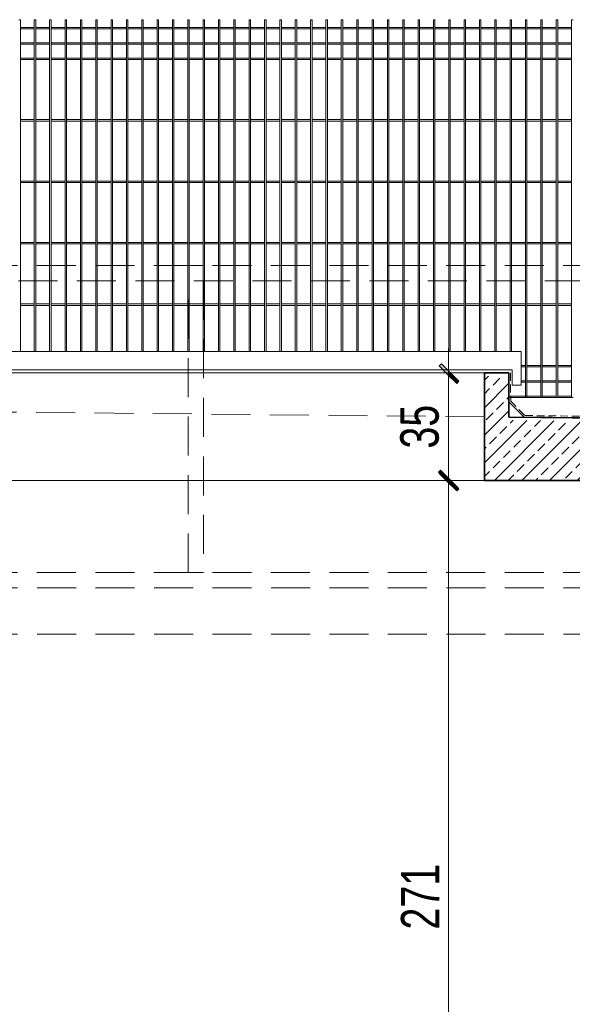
# Model space of a CAD drawing. Header units: millimetres. Extents: x 14041 to 23361, y -6349 to 12956.
# Tile 46 of 106: x 20230 to 20410, y 6334 to 6654. Entities that reach past the tile are written whole.
import ezdxf

# ---------------------------------------------------------------- set-up
doc = ezdxf.new("R2010")
doc.units = ezdxf.units.MM
doc.linetypes.add('DASHED', pattern=[19.05, 12.7, -6.35])
doc.linetypes.add('KRESKOWA', pattern=[19.05, 12.7, -6.35])
for name, color, linetype, lineweight in [('A-izolacje', 7, 'KRESKOWA', 30), ('A-ogrodzenie', 6, 'Continuous', 9), ('A-stolarka', 5, 'Continuous', 15), ('A-wyburzenia', 92, 'DASHED', 5), ('A-WYMIARY', 7, 'Continuous', 9), ('A-wypełnienie', 252, 'Continuous', 9), ('A-ściany projektowane', 5, 'Continuous', 35)]:
    doc.layers.add(name, color=color, linetype=linetype, lineweight=lineweight)
doc.styles.add('WYMIARY', font='swisscl.ttf')
doc.dimstyles.new('G 50', dxfattribs={"dimtxt": 12.5, "dimasz": 1, "dimexe": 1.25, "dimexo": 0.625, "dimgap": 3, "dimtad": 1, "dimdec": 1, "dimrnd": 0.5, "dimzin": 9, "dimtxsty": 'WYMIARY', "dimblk": 'W', "dimcen": 2, "dimse1": 1, "dimse2": 1, "dimclrd": 256, "dimclrt": 7, "dimadec": 0, "dimazin": 0, "dimtm": 1e-09, "dimtfac": 1, "dimtdec": 1, "dimtmove": 0, "dimatfit": 0, "dimldrblk": 'W', "dimfxl": 0, "dimlwd": 9, "dimarcsym": 0})

# ---------------------------------------------------------------- blocks, each defined once
blk = doc.blocks.new('W')
at = {"layer": 'A-WYMIARY'}
h = blk.add_hatch(color=256, dxfattribs=at)
h.paths.add_polyline_path([(0, 0.76), (0, 0), (0.65, 0), (2.98, 2.33), (2.27, 3.04)])
h.paths.add_polyline_path([(-0.56, 0.21), (-0.76, 0), (0, 0), (0, 0.76)])
h.paths.add_polyline_path([(0, -0.65), (0.15, -0.5), (0.65, 0), (0, 0)])
h.paths.add_polyline_path([(0, 0), (-0.76, 0), (-3.39, -2.62), (-2.68, -3.33), (0, -0.65)])
blk.add_hatch(color=256, dxfattribs=at).paths.add_polyline_path([(-0.76, 0), (-3.39, -2.62), (-2.68, -3.33), (0, -0.65), (0, 0)])
for p, q in [((0, -7), (0, 7)), ((-8, 0), (8, 0)), ((-0.56, 0.21), (-3.39, -2.62)), ((-0.56, 0.21), (2.27, 3.04)), ((0.15, -0.5), (2.98, 2.33)), ((2.27, 3.04), (2.98, 2.33)), ((-3.39, -2.62), (-2.68, -3.33)), ((0.15, -0.5), (-2.68, -3.33))]:
    blk.add_line(p, q, dxfattribs=at)
blk = doc.blocks.new('*D1315')
at = {"layer": 'A-WYMIARY', "lineweight": 9, "ltscale": 2}
blk.add_line((20369.55, 6234.38), (20369.55, 6503.38), dxfattribs=at)
at = {"layer": 'Defpoints', "color": 0}
for p in [(20369.55, 6504.38), (20399.36, 6504.38), (20399.36, 6233.38)]:
    blk.add_point(p, dxfattribs=at)
at = {"layer": 'A-WYMIARY', "linetype": 'ByBlock', "lineweight": 9}
for p, rotation in [((20369.55, 6504.38), 90), ((20369.55, 6233.38), 270)]:
    blk.add_blockref('W', p, dxfattribs=dict(at, rotation=rotation))
at = {"layer": 'A-WYMIARY', "color": 7, "ltscale": 2, "insert": (20360.28, 6368.88), "char_height": 12.5, "attachment_point": 5, "rotation": 90, "style": 'WYMIARY'}
blk.add_mtext('271', dxfattribs=at)
blk = doc.blocks.new('*D1376')
at = {"layer": 'A-WYMIARY', "lineweight": 9, "ltscale": 2}
blk.add_line((20369.55, 6538.38), (20369.55, 6505.38), dxfattribs=at)
at = {"layer": 'Defpoints', "color": 0}
for p in [(20381.2, 6539.38), (20369.55, 6504.38), (20381.2, 6504.38)]:
    blk.add_point(p, dxfattribs=at)
at = {"layer": 'A-WYMIARY', "linetype": 'ByBlock', "lineweight": 9}
for p, rotation in [((20369.55, 6539.38), 90), ((20369.55, 6504.38), 270)]:
    blk.add_blockref('W', p, dxfattribs=dict(at, rotation=rotation))
at = {"layer": 'A-WYMIARY', "color": 7, "ltscale": 2, "insert": (20360.14, 6521.88), "char_height": 12.5, "attachment_point": 5, "rotation": 90, "style": 'WYMIARY'}
blk.add_mtext('35', dxfattribs=at)

msp = doc.modelspace()

# ---------------------------------------------------------------- hatches: boundary and pattern name
at = {"layer": 'A-wypełnienie', "ltscale": 2, "transparency": 33554687}
h = msp.add_hatch(dxfattribs=at)
h.set_pattern_fill('ANSI33', color=253)
h.set_pattern_definition([(45, (715.008, 0), (-4.490128, 4.490128), []), (45, (719.498, 0), (-4.490128, 4.490128), [3.175, -1.5875])])
h.paths.add_polyline_path([(20431.2, 6224.49), (20431.2, 6116.38), (20441.2, 6116.38), (20441.2, 6523.48), (20431.22, 6523.38), (20389.2, 6524), (20389.2, 6538.38), (20381.2, 6538.38), (20381.2, 6504.38), (20431.2, 6504.38)])
h.paths.add_polyline_path([(20451.2, 6214.38), (20451.2, 6523.38), (20441.2, 6523.48), (20441.2, 6116.38), (20451.2, 6116.38), (20451.2, 6199.38)])
h.paths.add_polyline_path([(20466.2, 6116.38), (20441.2, 6116.38), (20441.2, 6076.38), (20466.2, 6076.38)])
h.paths.add_polyline_path([(20441.2, 6076.38), (20441.2, 6116.38), (20416.2, 6116.38), (20416.2, 6076.38)])

# ---------------------------------------------------------------- linework, layer by layer
at = {"layer": 'A-izolacje', "lineweight": 15, "ltscale": 0.2}
msp.add_lwpolyline([(20389.67, 6539.38), (20389.79, 6530.22), (20394.42, 6525.5), (20451.17, 6524.92)], dxfattribs=at)
at = {"layer": 'A-ogrodzenie', "color": 253}
for p, q in [((20229.6, 6654.38), (20230.07, 6654.38)), ((20230.07, 6546.38), (20230.07, 6654.38)), ((20234.6, 6654.38), (20235.07, 6654.38)), ((20234.6, 6546.38), (20234.6, 6654.38)), ((20235.07, 6546.38), (20235.07, 6654.38)), ((20239.6, 6654.38), (20240.07, 6654.38)), ((20239.6, 6546.38), (20239.6, 6654.38)), ((20240.07, 6546.38), (20240.07, 6654.38)), ((20244.6, 6654.38), (20245.07, 6654.38)), ((20244.6, 6546.38), (20244.6, 6654.38)), ((20245.07, 6546.38), (20245.07, 6654.38)), ((20249.6, 6654.38), (20250.07, 6654.38)), ((20249.6, 6546.38), (20249.6, 6654.38)), ((20250.07, 6546.38), (20250.07, 6654.38)), ((20254.6, 6654.38), (20255.07, 6654.38)), ((20254.6, 6546.38), (20254.6, 6654.38)), ((20255.07, 6546.38), (20255.07, 6654.38)), ((20259.6, 6654.38), (20260.07, 6654.38)), ((20259.6, 6546.38), (20259.6, 6654.38)), ((20260.07, 6546.38), (20260.07, 6654.38)), ((20264.6, 6654.38), (20265.07, 6654.38)), ((20264.6, 6546.38), (20264.6, 6654.38)), ((20265.07, 6546.38), (20265.07, 6654.38)), ((20269.6, 6654.38), (20270.07, 6654.38)), ((20269.6, 6546.38), (20269.6, 6654.38)), ((20270.07, 6546.38), (20270.07, 6654.38)), ((20274.6, 6654.38), (20275.07, 6654.38)), ((20274.6, 6546.38), (20274.6, 6654.38)), ((20275.07, 6546.38), (20275.07, 6654.38)), ((20279.6, 6654.38), (20280.07, 6654.38)), ((20279.6, 6546.38), (20279.6, 6654.38)), ((20280.07, 6546.38), (20280.07, 6654.38)), ((20284.6, 6654.38), (20285.07, 6654.38)), ((20284.6, 6546.38), (20284.6, 6654.38)), ((20285.07, 6546.38), (20285.07, 6654.38)), ((20289.6, 6654.38), (20290.07, 6654.38)), ((20289.6, 6546.38), (20289.6, 6654.38)), ((20290.07, 6546.38), (20290.07, 6654.38)), ((20294.6, 6654.38), (20295.07, 6654.38)), ((20294.6, 6546.38), (20294.6, 6654.38)), ((20295.07, 6546.38), (20295.07, 6654.38)), ((20299.6, 6654.38), (20300.07, 6654.38)), ((20299.6, 6546.38), (20299.6, 6654.38)), ((20300.07, 6546.38), (20300.07, 6654.38)), ((20304.6, 6654.38), (20305.07, 6654.38)), ((20304.6, 6546.38), (20304.6, 6654.38)), ((20305.07, 6546.38), (20305.07, 6654.38)), ((20309.6, 6654.38), (20310.07, 6654.38)), ((20309.6, 6546.38), (20309.6, 6654.38)), ((20310.07, 6546.38), (20310.07, 6654.38)), ((20314.6, 6654.38), (20315.07, 6654.38)), ((20314.6, 6546.38), (20314.6, 6654.38)), ((20315.07, 6546.38), (20315.07, 6654.38)), ((20319.6, 6654.38), (20320.07, 6654.38)), ((20319.6, 6546.38), (20319.6, 6654.38)), ((20320.07, 6546.38), (20320.07, 6654.38)), ((20324.6, 6654.38), (20325.07, 6654.38)), ((20324.6, 6546.38), (20324.6, 6654.38)), ((20325.07, 6546.38), (20325.07, 6654.38)), ((20329.6, 6654.38), (20330.07, 6654.38)), ((20329.6, 6546.38), (20329.6, 6654.38)), ((20330.07, 6546.38), (20330.07, 6654.38)), ((20334.6, 6654.38), (20335.07, 6654.38)), ((20334.6, 6546.38), (20334.6, 6654.38)), ((20335.07, 6546.38), (20335.07, 6654.38)), ((20339.6, 6654.38), (20340.07, 6654.38)), ((20339.6, 6546.38), (20339.6, 6654.38)), ((20340.07, 6546.38), (20340.07, 6654.38)), ((20344.6, 6654.38), (20345.07, 6654.38)), ((20344.6, 6546.38), (20344.6, 6654.38)), ((20345.07, 6546.38), (20345.07, 6654.38)), ((20349.6, 6654.38), (20350.07, 6654.38)), ((20349.6, 6546.38), (20349.6, 6654.38)), ((20350.07, 6546.38), (20350.07, 6654.38)), ((20354.6, 6654.38), (20355.07, 6654.38)), ((20354.6, 6546.38), (20354.6, 6654.38)), ((20355.07, 6546.38), (20355.07, 6654.38)), ((20359.6, 6654.38), (20360.07, 6654.38)), ((20359.6, 6546.38), (20359.6, 6654.38)), ((20360.07, 6546.38), (20360.07, 6654.38)), ((20364.6, 6654.38), (20365.07, 6654.38)), ((20364.6, 6546.38), (20364.6, 6654.38)), ((20365.07, 6546.38), (20365.07, 6654.38)), ((20369.6, 6654.38), (20370.07, 6654.38)), ((20369.6, 6546.38), (20369.6, 6654.38)), ((20370.07, 6546.38), (20370.07, 6654.38)), ((20374.6, 6654.38), (20375.07, 6654.38)), ((20374.6, 6654.38), (20375.07, 6654.38)), ((20374.6, 6546.38), (20374.6, 6654.38)), ((20375.07, 6546.38), (20375.07, 6654.38)), ((20380.07, 6654.38), (20379.6, 6654.38)), ((20379.6, 6546.38), (20379.6, 6654.38)), ((20380.07, 6546.38), (20380.07, 6654.38)), ((20384.6, 6654.38), (20385.07, 6654.38)), ((20384.6, 6546.38), (20384.6, 6654.38)), ((20385.07, 6546.38), (20385.07, 6654.38)), ((20389.6, 6654.38), (20390.07, 6654.38)), ((20389.6, 6546.38), (20389.6, 6654.38)), ((20390.07, 6546.38), (20390.07, 6654.38)), ((20394.6, 6531.38), (20394.6, 6654.38)), ((20394.6, 6654.38), (20395.07, 6654.38)), ((20395.07, 6531.38), (20395.07, 6654.38)), ((20399.6, 6531.38), (20399.6, 6654.38)), ((20399.6, 6654.38), (20400.07, 6654.38)), ((20400.07, 6531.38), (20400.07, 6654.38)), ((20404.6, 6531.38), (20404.6, 6654.38)), ((20404.6, 6654.38), (20405.07, 6654.38)), ((20405.07, 6531.38), (20405.07, 6654.38)), ((20409.6, 6531.38), (20409.6, 6654.38)), ((20409.6, 6654.38), (20410.07, 6654.38)), ((20230.07, 6651.84), (20234.6, 6651.84)), ((20230.07, 6651.38), (20234.6, 6651.38)), ((20235.07, 6651.84), (20239.6, 6651.84)), ((20235.07, 6651.38), (20239.6, 6651.38)), ((20240.07, 6651.84), (20244.6, 6651.84)), ((20240.07, 6651.38), (20244.6, 6651.38)), ((20245.07, 6651.84), (20249.6, 6651.84)), ((20245.07, 6651.38), (20249.6, 6651.38)), ((20250.07, 6651.84), (20254.6, 6651.84)), ((20250.07, 6651.38), (20254.6, 6651.38)), ((20255.07, 6651.84), (20259.6, 6651.84)), ((20255.07, 6651.38), (20259.6, 6651.38)), ((20260.07, 6651.84), (20264.6, 6651.84)), ((20260.07, 6651.38), (20264.6, 6651.38)), ((20265.07, 6651.84), (20269.6, 6651.84)), ((20265.07, 6651.38), (20269.6, 6651.38)), ((20270.07, 6651.84), (20274.6, 6651.84)), ((20270.07, 6651.38), (20274.6, 6651.38)), ((20275.07, 6651.84), (20279.6, 6651.84)), ((20275.07, 6651.38), (20279.6, 6651.38)), ((20280.07, 6651.84), (20284.6, 6651.84)), ((20280.07, 6651.38), (20284.6, 6651.38)), ((20285.07, 6651.84), (20289.6, 6651.84)), ((20285.07, 6651.38), (20289.6, 6651.38)), ((20290.07, 6651.84), (20294.6, 6651.84)), ((20290.07, 6651.38), (20294.6, 6651.38)), ((20295.07, 6651.84), (20299.6, 6651.84)), ((20295.07, 6651.38), (20299.6, 6651.38)), ((20300.07, 6651.84), (20304.6, 6651.84)), ((20300.07, 6651.38), (20304.6, 6651.38)), ((20305.07, 6651.84), (20309.6, 6651.84)), ((20305.07, 6651.38), (20309.6, 6651.38)), ((20310.07, 6651.84), (20314.6, 6651.84)), ((20310.07, 6651.38), (20314.6, 6651.38)), ((20315.07, 6651.84), (20319.6, 6651.84)), ((20315.07, 6651.38), (20319.6, 6651.38)), ((20320.07, 6651.84), (20324.6, 6651.84)), ((20320.07, 6651.38), (20324.6, 6651.38)), ((20325.07, 6651.84), (20329.6, 6651.84)), ((20325.07, 6651.38), (20329.6, 6651.38)), ((20330.07, 6651.84), (20334.6, 6651.84)), ((20330.07, 6651.38), (20334.6, 6651.38)), ((20335.07, 6651.84), (20339.6, 6651.84)), ((20335.07, 6651.38), (20339.6, 6651.38)), ((20340.07, 6651.84), (20344.6, 6651.84)), ((20340.07, 6651.38), (20344.6, 6651.38)), ((20345.07, 6651.84), (20349.6, 6651.84)), ((20345.07, 6651.38), (20349.6, 6651.38)), ((20350.07, 6651.84), (20354.6, 6651.84)), ((20350.07, 6651.38), (20354.6, 6651.38)), ((20355.07, 6651.84), (20359.6, 6651.84)), ((20355.07, 6651.38), (20359.6, 6651.38)), ((20360.07, 6651.84), (20364.6, 6651.84)), ((20360.07, 6651.38), (20364.6, 6651.38)), ((20365.07, 6651.84), (20369.6, 6651.84)), ((20365.07, 6651.38), (20369.6, 6651.38)), ((20370.07, 6651.84), (20374.6, 6651.84)), ((20370.07, 6651.38), (20374.6, 6651.38)), ((20375.07, 6651.84), (20379.6, 6651.84)), ((20375.07, 6651.38), (20379.6, 6651.38)), ((20380.07, 6651.84), (20384.6, 6651.84)), ((20380.07, 6651.38), (20384.6, 6651.38)), ((20385.07, 6651.84), (20389.6, 6651.84)), ((20385.07, 6651.38), (20389.6, 6651.38)), ((20390.07, 6651.84), (20394.6, 6651.84)), ((20390.07, 6651.38), (20394.6, 6651.38)), ((20395.07, 6651.84), (20399.6, 6651.84)), ((20395.07, 6651.38), (20399.6, 6651.38)), ((20400.07, 6651.84), (20404.6, 6651.84)), ((20400.07, 6651.38), (20404.6, 6651.38)), ((20405.07, 6651.84), (20409.6, 6651.84)), ((20405.07, 6651.38), (20409.6, 6651.38)), ((20230.07, 6646.84), (20234.6, 6646.84)), ((20230.07, 6646.38), (20234.6, 6646.38)), ((20235.07, 6646.84), (20239.6, 6646.84)), ((20235.07, 6646.38), (20239.6, 6646.38)), ((20240.07, 6646.84), (20244.6, 6646.84)), ((20240.07, 6646.38), (20244.6, 6646.38)), ((20245.07, 6646.84), (20249.6, 6646.84)), ((20245.07, 6646.38), (20249.6, 6646.38)), ((20250.07, 6646.84), (20254.6, 6646.84)), ((20250.07, 6646.38), (20254.6, 6646.38)), ((20255.07, 6646.84), (20259.6, 6646.84)), ((20255.07, 6646.38), (20259.6, 6646.38)), ((20260.07, 6646.84), (20264.6, 6646.84)), ((20260.07, 6646.38), (20264.6, 6646.38)), ((20265.07, 6646.84), (20269.6, 6646.84)), ((20265.07, 6646.38), (20269.6, 6646.38)), ((20270.07, 6646.84), (20274.6, 6646.84)), ((20270.07, 6646.38), (20274.6, 6646.38)), ((20275.07, 6646.84), (20279.6, 6646.84)), ((20275.07, 6646.38), (20279.6, 6646.38)), ((20280.07, 6646.84), (20284.6, 6646.84)), ((20280.07, 6646.38), (20284.6, 6646.38)), ((20285.07, 6646.84), (20289.6, 6646.84)), ((20285.07, 6646.38), (20289.6, 6646.38)), ((20290.07, 6646.84), (20294.6, 6646.84)), ((20290.07, 6646.38), (20294.6, 6646.38)), ((20295.07, 6646.84), (20299.6, 6646.84)), ((20295.07, 6646.38), (20299.6, 6646.38)), ((20300.07, 6646.84), (20304.6, 6646.84)), ((20300.07, 6646.38), (20304.6, 6646.38)), ((20305.07, 6646.84), (20309.6, 6646.84)), ((20305.07, 6646.38), (20309.6, 6646.38)), ((20310.07, 6646.84), (20314.6, 6646.84)), ((20310.07, 6646.38), (20314.6, 6646.38)), ((20315.07, 6646.84), (20319.6, 6646.84)), ((20315.07, 6646.38), (20319.6, 6646.38)), ((20320.07, 6646.84), (20324.6, 6646.84)), ((20320.07, 6646.38), (20324.6, 6646.38)), ((20325.07, 6646.84), (20329.6, 6646.84)), ((20325.07, 6646.38), (20329.6, 6646.38)), ((20330.07, 6646.84), (20334.6, 6646.84)), ((20330.07, 6646.38), (20334.6, 6646.38)), ((20335.07, 6646.84), (20339.6, 6646.84)), ((20335.07, 6646.38), (20339.6, 6646.38)), ((20340.07, 6646.84), (20344.6, 6646.84)), ((20340.07, 6646.38), (20344.6, 6646.38)), ((20345.07, 6646.84), (20349.6, 6646.84)), ((20345.07, 6646.38), (20349.6, 6646.38)), ((20350.07, 6646.84), (20354.6, 6646.84)), ((20350.07, 6646.38), (20354.6, 6646.38)), ((20355.07, 6646.84), (20359.6, 6646.84)), ((20355.07, 6646.38), (20359.6, 6646.38)), ((20360.07, 6646.84), (20364.6, 6646.84)), ((20360.07, 6646.38), (20364.6, 6646.38)), ((20365.07, 6646.84), (20369.6, 6646.84)), ((20365.07, 6646.38), (20369.6, 6646.38)), ((20370.07, 6646.84), (20374.6, 6646.84)), ((20370.07, 6646.38), (20374.6, 6646.38)), ((20375.07, 6646.84), (20379.6, 6646.84)), ((20375.07, 6646.38), (20379.6, 6646.38)), ((20380.07, 6646.84), (20384.6, 6646.84)), ((20380.07, 6646.38), (20384.6, 6646.38)), ((20385.07, 6646.84), (20389.6, 6646.84)), ((20385.07, 6646.38), (20389.6, 6646.38)), ((20390.07, 6646.84), (20394.6, 6646.84)), ((20390.07, 6646.38), (20394.6, 6646.38)), ((20395.07, 6646.84), (20399.6, 6646.84)), ((20395.07, 6646.38), (20399.6, 6646.38)), ((20400.07, 6646.84), (20404.6, 6646.84)), ((20400.07, 6646.38), (20404.6, 6646.38)), ((20405.07, 6646.84), (20409.6, 6646.84)), ((20405.07, 6646.38), (20409.6, 6646.38)), ((20230.07, 6641.84), (20234.6, 6641.84)), ((20235.07, 6641.84), (20239.6, 6641.84)), ((20240.07, 6641.84), (20244.6, 6641.84)), ((20245.07, 6641.84), (20249.6, 6641.84)), ((20250.07, 6641.84), (20254.6, 6641.84)), ((20255.07, 6641.84), (20259.6, 6641.84)), ((20260.07, 6641.84), (20264.6, 6641.84)), ((20265.07, 6641.84), (20269.6, 6641.84)), ((20270.07, 6641.84), (20274.6, 6641.84)), ((20275.07, 6641.84), (20279.6, 6641.84)), ((20280.07, 6641.84), (20284.6, 6641.84)), ((20285.07, 6641.84), (20289.6, 6641.84)), ((20290.07, 6641.84), (20294.6, 6641.84)), ((20295.07, 6641.84), (20299.6, 6641.84)), ((20300.07, 6641.84), (20304.6, 6641.84)), ((20305.07, 6641.84), (20309.6, 6641.84)), ((20310.07, 6641.84), (20314.6, 6641.84)), ((20315.07, 6641.84), (20319.6, 6641.84)), ((20320.07, 6641.84), (20324.6, 6641.84)), ((20325.07, 6641.84), (20329.6, 6641.84)), ((20330.07, 6641.84), (20334.6, 6641.84)), ((20335.07, 6641.84), (20339.6, 6641.84)), ((20340.07, 6641.84), (20344.6, 6641.84)), ((20345.07, 6641.84), (20349.6, 6641.84)), ((20350.07, 6641.84), (20354.6, 6641.84)), ((20355.07, 6641.84), (20359.6, 6641.84)), ((20360.07, 6641.84), (20364.6, 6641.84)), ((20365.07, 6641.84), (20369.6, 6641.84)), ((20370.07, 6641.84), (20374.6, 6641.84)), ((20375.07, 6641.84), (20379.6, 6641.84)), ((20380.07, 6641.84), (20384.6, 6641.84)), ((20385.07, 6641.84), (20389.6, 6641.84)), ((20390.07, 6641.84), (20394.6, 6641.84)), ((20395.07, 6641.84), (20399.6, 6641.84)), ((20400.07, 6641.84), (20404.6, 6641.84)), ((20405.07, 6641.84), (20409.6, 6641.84)), ((20230.07, 6641.38), (20234.6, 6641.38)), ((20235.07, 6641.38), (20239.6, 6641.38)), ((20240.07, 6641.38), (20244.6, 6641.38)), ((20245.07, 6641.38), (20249.6, 6641.38)), ((20250.07, 6641.38), (20254.6, 6641.38)), ((20255.07, 6641.38), (20259.6, 6641.38)), ((20260.07, 6641.38), (20264.6, 6641.38)), ((20265.07, 6641.38), (20269.6, 6641.38)), ((20270.07, 6641.38), (20274.6, 6641.38)), ((20275.07, 6641.38), (20279.6, 6641.38)), ((20280.07, 6641.38), (20284.6, 6641.38)), ((20285.07, 6641.38), (20289.6, 6641.38)), ((20290.07, 6641.38), (20294.6, 6641.38)), ((20295.07, 6641.38), (20299.6, 6641.38)), ((20300.07, 6641.38), (20304.6, 6641.38)), ((20305.07, 6641.38), (20309.6, 6641.38)), ((20310.07, 6641.38), (20314.6, 6641.38)), ((20315.07, 6641.38), (20319.6, 6641.38)), ((20320.07, 6641.38), (20324.6, 6641.38)), ((20325.07, 6641.38), (20329.6, 6641.38)), ((20330.07, 6641.38), (20334.6, 6641.38)), ((20335.07, 6641.38), (20339.6, 6641.38)), ((20340.07, 6641.38), (20344.6, 6641.38)), ((20345.07, 6641.38), (20349.6, 6641.38)), ((20350.07, 6641.38), (20354.6, 6641.38)), ((20355.07, 6641.38), (20359.6, 6641.38)), ((20360.07, 6641.38), (20364.6, 6641.38)), ((20365.07, 6641.38), (20369.6, 6641.38)), ((20370.07, 6641.38), (20374.6, 6641.38)), ((20375.07, 6641.38), (20379.6, 6641.38)), ((20380.07, 6641.38), (20384.6, 6641.38)), ((20385.07, 6641.38), (20389.6, 6641.38)), ((20390.07, 6641.38), (20394.6, 6641.38)), ((20395.07, 6641.38), (20399.6, 6641.38)), ((20400.07, 6641.38), (20404.6, 6641.38)), ((20405.07, 6641.38), (20409.6, 6641.38)), ((20230.07, 6621.84), (20234.6, 6621.84)), ((20230.07, 6621.38), (20234.6, 6621.38)), ((20235.07, 6621.84), (20239.6, 6621.84)), ((20235.07, 6621.38), (20239.6, 6621.38)), ((20240.07, 6621.84), (20244.6, 6621.84)), ((20240.07, 6621.38), (20244.6, 6621.38)), ((20245.07, 6621.84), (20249.6, 6621.84)), ((20245.07, 6621.38), (20249.6, 6621.38)), ((20250.07, 6621.84), (20254.6, 6621.84)), ((20250.07, 6621.38), (20254.6, 6621.38)), ((20255.07, 6621.84), (20259.6, 6621.84)), ((20255.07, 6621.38), (20259.6, 6621.38)), ((20260.07, 6621.84), (20264.6, 6621.84)), ((20260.07, 6621.38), (20264.6, 6621.38)), ((20265.07, 6621.84), (20269.6, 6621.84)), ((20265.07, 6621.38), (20269.6, 6621.38)), ((20270.07, 6621.84), (20274.6, 6621.84)), ((20270.07, 6621.38), (20274.6, 6621.38)), ((20275.07, 6621.84), (20279.6, 6621.84)), ((20275.07, 6621.38), (20279.6, 6621.38)), ((20280.07, 6621.84), (20284.6, 6621.84)), ((20280.07, 6621.38), (20284.6, 6621.38)), ((20285.07, 6621.84), (20289.6, 6621.84)), ((20285.07, 6621.38), (20289.6, 6621.38)), ((20290.07, 6621.84), (20294.6, 6621.84)), ((20290.07, 6621.38), (20294.6, 6621.38)), ((20295.07, 6621.84), (20299.6, 6621.84)), ((20295.07, 6621.38), (20299.6, 6621.38)), ((20300.07, 6621.84), (20304.6, 6621.84)), ((20300.07, 6621.38), (20304.6, 6621.38)), ((20305.07, 6621.84), (20309.6, 6621.84)), ((20305.07, 6621.38), (20309.6, 6621.38)), ((20310.07, 6621.84), (20314.6, 6621.84)), ((20310.07, 6621.38), (20314.6, 6621.38)), ((20315.07, 6621.84), (20319.6, 6621.84)), ((20315.07, 6621.38), (20319.6, 6621.38)), ((20320.07, 6621.84), (20324.6, 6621.84)), ((20320.07, 6621.38), (20324.6, 6621.38)), ((20325.07, 6621.84), (20329.6, 6621.84)), ((20325.07, 6621.38), (20329.6, 6621.38)), ((20330.07, 6621.84), (20334.6, 6621.84)), ((20330.07, 6621.38), (20334.6, 6621.38)), ((20335.07, 6621.84), (20339.6, 6621.84)), ((20335.07, 6621.38), (20339.6, 6621.38)), ((20340.07, 6621.84), (20344.6, 6621.84)), ((20340.07, 6621.38), (20344.6, 6621.38)), ((20345.07, 6621.84), (20349.6, 6621.84)), ((20345.07, 6621.38), (20349.6, 6621.38)), ((20350.07, 6621.84), (20354.6, 6621.84)), ((20350.07, 6621.38), (20354.6, 6621.38)), ((20355.07, 6621.84), (20359.6, 6621.84)), ((20355.07, 6621.38), (20359.6, 6621.38)), ((20360.07, 6621.84), (20364.6, 6621.84)), ((20360.07, 6621.38), (20364.6, 6621.38)), ((20365.07, 6621.84), (20369.6, 6621.84)), ((20365.07, 6621.38), (20369.6, 6621.38)), ((20370.07, 6621.84), (20374.6, 6621.84)), ((20370.07, 6621.38), (20374.6, 6621.38)), ((20375.07, 6621.84), (20379.6, 6621.84)), ((20375.07, 6621.38), (20379.6, 6621.38)), ((20380.07, 6621.84), (20384.6, 6621.84)), ((20380.07, 6621.38), (20384.6, 6621.38)), ((20385.07, 6621.84), (20389.6, 6621.84)), ((20385.07, 6621.38), (20389.6, 6621.38)), ((20390.07, 6621.84), (20394.6, 6621.84)), ((20390.07, 6621.38), (20394.6, 6621.38)), ((20395.07, 6621.84), (20399.6, 6621.84)), ((20395.07, 6621.38), (20399.6, 6621.38)), ((20400.07, 6621.84), (20404.6, 6621.84)), ((20400.07, 6621.38), (20404.6, 6621.38)), ((20405.07, 6621.84), (20409.6, 6621.84)), ((20405.07, 6621.38), (20409.6, 6621.38)), ((20230.07, 6601.84), (20234.6, 6601.84)), ((20230.07, 6601.38), (20235.07, 6601.38)), ((20235.07, 6601.84), (20239.6, 6601.84)), ((20235.07, 6601.38), (20239.6, 6601.38)), ((20240.07, 6601.84), (20244.6, 6601.84)), ((20240.07, 6601.38), (20244.6, 6601.38)), ((20245.07, 6601.84), (20249.6, 6601.84)), ((20245.07, 6601.38), (20249.6, 6601.38)), ((20250.07, 6601.84), (20254.6, 6601.84)), ((20250.07, 6601.38), (20254.6, 6601.38)), ((20255.07, 6601.84), (20259.6, 6601.84)), ((20255.07, 6601.38), (20259.6, 6601.38)), ((20260.07, 6601.84), (20264.6, 6601.84)), ((20260.07, 6601.38), (20264.6, 6601.38)), ((20265.07, 6601.84), (20269.6, 6601.84)), ((20265.07, 6601.38), (20269.6, 6601.38)), ((20270.07, 6601.84), (20274.6, 6601.84)), ((20270.07, 6601.38), (20274.6, 6601.38)), ((20275.07, 6601.84), (20279.6, 6601.84)), ((20275.07, 6601.38), (20279.6, 6601.38)), ((20280.07, 6601.84), (20284.6, 6601.84)), ((20280.07, 6601.38), (20284.6, 6601.38)), ((20285.07, 6601.84), (20289.6, 6601.84)), ((20285.07, 6601.38), (20289.6, 6601.38)), ((20290.07, 6601.84), (20294.6, 6601.84)), ((20290.07, 6601.38), (20294.6, 6601.38)), ((20295.07, 6601.84), (20299.6, 6601.84)), ((20295.07, 6601.38), (20299.6, 6601.38)), ((20300.07, 6601.84), (20304.6, 6601.84)), ((20300.07, 6601.38), (20304.6, 6601.38)), ((20305.07, 6601.84), (20309.6, 6601.84)), ((20305.07, 6601.38), (20309.6, 6601.38)), ((20310.07, 6601.84), (20314.6, 6601.84)), ((20310.07, 6601.38), (20314.6, 6601.38)), ((20315.07, 6601.84), (20319.6, 6601.84)), ((20315.07, 6601.38), (20319.6, 6601.38)), ((20320.07, 6601.84), (20324.6, 6601.84)), ((20320.07, 6601.38), (20324.6, 6601.38)), ((20325.07, 6601.84), (20329.6, 6601.84)), ((20325.07, 6601.38), (20329.6, 6601.38)), ((20330.07, 6601.84), (20334.6, 6601.84)), ((20330.07, 6601.38), (20334.6, 6601.38)), ((20335.07, 6601.84), (20339.6, 6601.84)), ((20335.07, 6601.38), (20339.6, 6601.38)), ((20340.07, 6601.84), (20344.6, 6601.84)), ((20340.07, 6601.38), (20344.6, 6601.38)), ((20345.07, 6601.84), (20349.6, 6601.84)), ((20345.07, 6601.38), (20349.6, 6601.38)), ((20350.07, 6601.84), (20354.6, 6601.84)), ((20350.07, 6601.38), (20354.6, 6601.38)), ((20355.07, 6601.84), (20359.6, 6601.84)), ((20355.07, 6601.38), (20359.6, 6601.38)), ((20360.07, 6601.84), (20364.6, 6601.84)), ((20360.07, 6601.38), (20364.6, 6601.38)), ((20365.07, 6601.84), (20369.6, 6601.84)), ((20365.07, 6601.38), (20369.6, 6601.38)), ((20370.07, 6601.84), (20374.6, 6601.84)), ((20370.07, 6601.38), (20374.6, 6601.38)), ((20375.07, 6601.84), (20379.6, 6601.84)), ((20375.07, 6601.38), (20379.6, 6601.38)), ((20380.07, 6601.84), (20384.6, 6601.84)), ((20380.07, 6601.38), (20384.6, 6601.38)), ((20385.07, 6601.84), (20389.6, 6601.84)), ((20385.07, 6601.38), (20389.6, 6601.38)), ((20390.07, 6601.84), (20394.6, 6601.84)), ((20390.07, 6601.38), (20394.6, 6601.38)), ((20395.07, 6601.84), (20399.6, 6601.84)), ((20395.07, 6601.38), (20399.6, 6601.38)), ((20400.07, 6601.84), (20404.6, 6601.84)), ((20400.07, 6601.38), (20404.6, 6601.38)), ((20405.07, 6601.84), (20409.6, 6601.84)), ((20405.07, 6601.38), (20409.6, 6601.38)), ((20230.07, 6581.84), (20234.6, 6581.84)), ((20230.07, 6581.38), (20234.6, 6581.38)), ((20235.07, 6581.84), (20239.6, 6581.84)), ((20235.07, 6581.38), (20239.6, 6581.38)), ((20240.07, 6581.84), (20244.6, 6581.84)), ((20240.07, 6581.38), (20244.6, 6581.38)), ((20245.07, 6581.84), (20249.6, 6581.84)), ((20245.07, 6581.38), (20249.6, 6581.38)), ((20250.07, 6581.84), (20254.6, 6581.84)), ((20250.07, 6581.38), (20254.6, 6581.38)), ((20255.07, 6581.84), (20259.6, 6581.84)), ((20255.07, 6581.38), (20259.6, 6581.38)), ((20260.07, 6581.84), (20264.6, 6581.84)), ((20260.07, 6581.38), (20264.6, 6581.38)), ((20265.07, 6581.84), (20269.6, 6581.84)), ((20265.07, 6581.38), (20269.6, 6581.38)), ((20270.07, 6581.84), (20274.6, 6581.84)), ((20270.07, 6581.38), (20274.6, 6581.38)), ((20275.07, 6581.84), (20279.6, 6581.84)), ((20275.07, 6581.38), (20279.6, 6581.38)), ((20280.07, 6581.84), (20284.6, 6581.84)), ((20280.07, 6581.38), (20284.6, 6581.38)), ((20285.07, 6581.84), (20289.6, 6581.84)), ((20285.07, 6581.38), (20289.6, 6581.38)), ((20290.07, 6581.84), (20294.6, 6581.84)), ((20290.07, 6581.38), (20294.6, 6581.38)), ((20295.07, 6581.84), (20299.6, 6581.84)), ((20295.07, 6581.38), (20299.6, 6581.38)), ((20300.07, 6581.84), (20304.6, 6581.84)), ((20300.07, 6581.38), (20304.6, 6581.38)), ((20305.07, 6581.84), (20309.6, 6581.84)), ((20305.07, 6581.38), (20309.6, 6581.38)), ((20310.07, 6581.84), (20314.6, 6581.84)), ((20310.07, 6581.38), (20314.6, 6581.38)), ((20315.07, 6581.84), (20319.6, 6581.84)), ((20315.07, 6581.38), (20319.6, 6581.38)), ((20320.07, 6581.84), (20324.6, 6581.84)), ((20320.07, 6581.38), (20324.6, 6581.38)), ((20325.07, 6581.84), (20329.6, 6581.84)), ((20325.07, 6581.38), (20329.6, 6581.38)), ((20330.07, 6581.84), (20334.6, 6581.84)), ((20330.07, 6581.38), (20334.6, 6581.38)), ((20335.07, 6581.84), (20339.6, 6581.84)), ((20335.07, 6581.38), (20339.6, 6581.38)), ((20340.07, 6581.84), (20344.6, 6581.84)), ((20340.07, 6581.38), (20344.6, 6581.38)), ((20345.07, 6581.84), (20349.6, 6581.84)), ((20345.07, 6581.38), (20349.6, 6581.38)), ((20350.07, 6581.84), (20354.6, 6581.84)), ((20350.07, 6581.38), (20354.6, 6581.38)), ((20355.07, 6581.84), (20359.6, 6581.84)), ((20355.07, 6581.38), (20359.6, 6581.38)), ((20360.07, 6581.84), (20364.6, 6581.84)), ((20360.07, 6581.38), (20364.6, 6581.38)), ((20365.07, 6581.84), (20369.6, 6581.84)), ((20365.07, 6581.38), (20369.6, 6581.38)), ((20370.07, 6581.84), (20374.6, 6581.84)), ((20370.07, 6581.38), (20374.6, 6581.38)), ((20375.07, 6581.84), (20379.6, 6581.84)), ((20375.07, 6581.38), (20379.6, 6581.38)), ((20380.07, 6581.84), (20384.6, 6581.84)), ((20380.07, 6581.38), (20384.6, 6581.38)), ((20385.07, 6581.84), (20389.6, 6581.84)), ((20385.07, 6581.38), (20389.6, 6581.38)), ((20390.07, 6581.84), (20394.6, 6581.84)), ((20390.07, 6581.38), (20394.6, 6581.38)), ((20395.07, 6581.84), (20399.6, 6581.84)), ((20395.07, 6581.38), (20399.6, 6581.38)), ((20400.07, 6581.84), (20404.6, 6581.84)), ((20400.07, 6581.38), (20404.6, 6581.38)), ((20405.07, 6581.84), (20409.6, 6581.84)), ((20405.07, 6581.38), (20409.6, 6581.38)), ((20230.07, 6561.84), (20234.6, 6561.84)), ((20230.07, 6561.38), (20234.6, 6561.38)), ((20235.07, 6561.84), (20239.6, 6561.84)), ((20235.07, 6561.38), (20239.6, 6561.38)), ((20240.07, 6561.84), (20244.6, 6561.84)), ((20240.07, 6561.38), (20244.6, 6561.38)), ((20245.07, 6561.84), (20249.6, 6561.84)), ((20245.07, 6561.38), (20249.6, 6561.38)), ((20250.07, 6561.84), (20254.6, 6561.84)), ((20250.07, 6561.38), (20254.6, 6561.38)), ((20255.07, 6561.84), (20259.6, 6561.84)), ((20255.07, 6561.38), (20259.6, 6561.38)), ((20260.07, 6561.84), (20264.6, 6561.84)), ((20260.07, 6561.38), (20264.6, 6561.38)), ((20265.07, 6561.84), (20269.6, 6561.84)), ((20265.07, 6561.38), (20269.6, 6561.38)), ((20270.07, 6561.84), (20274.6, 6561.84)), ((20270.07, 6561.38), (20274.6, 6561.38)), ((20275.07, 6561.84), (20279.6, 6561.84)), ((20275.07, 6561.38), (20279.6, 6561.38)), ((20280.07, 6561.84), (20284.6, 6561.84)), ((20280.07, 6561.38), (20284.6, 6561.38)), ((20285.07, 6561.84), (20289.6, 6561.84)), ((20285.07, 6561.38), (20289.6, 6561.38)), ((20290.07, 6561.84), (20294.6, 6561.84)), ((20290.07, 6561.38), (20294.6, 6561.38)), ((20295.07, 6561.84), (20299.6, 6561.84)), ((20295.07, 6561.38), (20299.6, 6561.38)), ((20300.07, 6561.84), (20304.6, 6561.84)), ((20300.07, 6561.38), (20304.6, 6561.38)), ((20305.07, 6561.84), (20309.6, 6561.84)), ((20305.07, 6561.38), (20309.6, 6561.38)), ((20310.07, 6561.84), (20314.6, 6561.84)), ((20310.07, 6561.38), (20314.6, 6561.38)), ((20315.07, 6561.84), (20319.6, 6561.84)), ((20315.07, 6561.38), (20319.6, 6561.38)), ((20320.07, 6561.84), (20324.6, 6561.84)), ((20320.07, 6561.38), (20324.6, 6561.38)), ((20325.07, 6561.84), (20329.6, 6561.84)), ((20325.07, 6561.38), (20329.6, 6561.38)), ((20330.07, 6561.84), (20334.6, 6561.84)), ((20330.07, 6561.38), (20334.6, 6561.38)), ((20335.07, 6561.84), (20339.6, 6561.84)), ((20335.07, 6561.38), (20339.6, 6561.38)), ((20340.07, 6561.84), (20344.6, 6561.84)), ((20340.07, 6561.38), (20344.6, 6561.38)), ((20345.07, 6561.84), (20349.6, 6561.84)), ((20345.07, 6561.38), (20349.6, 6561.38)), ((20350.07, 6561.84), (20354.6, 6561.84)), ((20350.07, 6561.38), (20354.6, 6561.38)), ((20355.07, 6561.84), (20359.6, 6561.84)), ((20355.07, 6561.38), (20359.6, 6561.38)), ((20360.07, 6561.84), (20364.6, 6561.84)), ((20360.07, 6561.38), (20364.6, 6561.38)), ((20365.07, 6561.84), (20369.6, 6561.84)), ((20365.07, 6561.38), (20369.6, 6561.38)), ((20370.07, 6561.84), (20374.6, 6561.84)), ((20370.07, 6561.38), (20374.6, 6561.38)), ((20375.07, 6561.84), (20379.6, 6561.84)), ((20375.07, 6561.38), (20379.6, 6561.38)), ((20380.07, 6561.84), (20384.6, 6561.84)), ((20380.07, 6561.38), (20384.6, 6561.38)), ((20385.07, 6561.84), (20389.6, 6561.84)), ((20385.07, 6561.38), (20389.6, 6561.38)), ((20390.07, 6561.84), (20394.6, 6561.84)), ((20390.07, 6561.38), (20394.6, 6561.38)), ((20395.07, 6561.84), (20399.6, 6561.84)), ((20395.07, 6561.38), (20399.6, 6561.38)), ((20400.07, 6561.84), (20404.6, 6561.84)), ((20400.07, 6561.38), (20404.6, 6561.38)), ((20405.07, 6561.84), (20409.6, 6561.84)), ((20405.07, 6561.38), (20409.6, 6561.38)), ((20393.2, 6541.84), (20394.6, 6541.84)), ((20393.2, 6541.38), (20394.6, 6541.38)), ((20395.07, 6541.84), (20399.6, 6541.84)), ((20395.07, 6541.38), (20399.6, 6541.38)), ((20400.07, 6541.84), (20404.6, 6541.84)), ((20400.07, 6541.38), (20404.6, 6541.38)), ((20405.07, 6541.84), (20409.6, 6541.84)), ((20405.07, 6541.38), (20409.6, 6541.38)), ((20393.2, 6536.84), (20394.6, 6536.84)), ((20393.2, 6536.38), (20394.6, 6536.38)), ((20395.07, 6536.84), (20399.6, 6536.84)), ((20395.07, 6536.38), (20399.6, 6536.38)), ((20400.07, 6536.84), (20404.6, 6536.84)), ((20400.07, 6536.38), (20404.6, 6536.38)), ((20405.07, 6536.84), (20409.6, 6536.84)), ((20405.07, 6536.38), (20409.6, 6536.38)), ((20389.2, 6531.84), (20395.07, 6531.84)), ((20389.2, 6531.38), (20399.6, 6531.38)), ((20395.07, 6531.84), (20399.6, 6531.84)), ((20395.07, 6531.38), (20399.6, 6531.38)), ((20399.6, 6531.38), (20400.07, 6531.38)), ((20400.07, 6531.84), (20404.6, 6531.84)), ((20400.07, 6531.38), (20405.07, 6531.38)), ((20405.07, 6531.84), (20409.6, 6531.84)), ((20405.07, 6531.38), (20409.6, 6531.38)), ((20409.6, 6531.38), (20410.07, 6531.38))]:
    msp.add_line(p, q, dxfattribs=at)
at = {"layer": 'A-stolarka'}
for p, q in [((20390.2, 6540.38), (20390.2, 6535.38)), ((20390.2, 6535.38), (20393.2, 6535.38))]:
    msp.add_line(p, q, dxfattribs=at)
for points in [[(20069.2, 6546.38), (20393.2, 6546.38), (20393.2, 6535.38)], [(20390.2, 6540.38), (20072.2, 6540.38)]]:
    msp.add_lwpolyline(points, dxfattribs=at)
at = {"layer": 'A-wyburzenia'}
for p, q in [((19949.7, 6474.38), (20451.7, 6474.38)), ((19930.7, 6469.38), (20451.7, 6469.38)), ((19930.7, 6454.38), (20451.7, 6454.38))]:
    msp.add_line(p, q, dxfattribs=at)
for points in [[(19949.7, 6574.38), (20451.7, 6574.38), (20451.7, 6569.38), (19949.7, 6569.38), (19949.7, 6574.38)], [(20284.7, 6574.38), (20289.7, 6574.38)], [(20289.7, 6569.38), (20289.7, 6474.38), (20284.7, 6474.38), (20284.7, 6569.38)]]:
    msp.add_lwpolyline(points, dxfattribs=at)
at = {"layer": 'A-ściany projektowane', "lineweight": 15}
for p, q in [((20381.2, 6539.38), (20081.2, 6539.38)), ((20389.2, 6530), (20394.2, 6524.95)), ((20381.2, 6504.38), (20081.2, 6504.38))]:
    msp.add_line(p, q, dxfattribs=at)
at = {"layer": 'A-ściany projektowane'}
for p, q in [((20381.2, 6524.38), (20381.2, 6539.38)), ((20381.2, 6539.38), (20389.2, 6539.38)), ((20389.2, 6539.38), (20389.2, 6525)), ((20381.2, 6524.38), (20381.2, 6504.38)), ((20451.2, 6524.38), (20389.2, 6525)), ((20431.2, 6504.38), (20381.2, 6504.38))]:
    msp.add_line(p, q, dxfattribs=at)
at = {"layer": 'A-ściany projektowane', "linetype": 'KRESKOWA', "lineweight": 15}
msp.add_line((20381.2, 6525.08), (20081.23, 6528.08), dxfattribs=at)
at = {"layer": 'A-ściany projektowane'}
msp.add_lwpolyline([(20451.2, 6524.38), (20389.2, 6525)], dxfattribs=at)

# ---------------------------------------------------------------- dimensions: what is measured, and where the dimension line sits
at = {"layer": 'A-WYMIARY', "ltscale": 2}
dim = msp.add_linear_dim(base=(20369.55, 6504.38), p1=(20381.2, 6539.38), p2=(20381.2, 6504.38), angle=90, dimstyle='G 50', override={"dimtxsty": 'WYMIARY', "dimtmove": 1, "dimldrblk": 'W'}, dxfattribs=at)
dim.commit()
dim.dimension.update_dxf_attribs({"geometry": '*D1376', "text_midpoint": (20360.14, 6521.88)})
dim = msp.add_linear_dim(base=(20369.55, 6504.38), p1=(20399.36, 6233.38), p2=(20399.36, 6504.38), angle=90, dimstyle='G 50', dxfattribs=at)
dim.commit()
dim.dimension.update_dxf_attribs({"geometry": '*D1315', "text_midpoint": (20360.28, 6368.88)})

doc.saveas('drawing.dxf')
